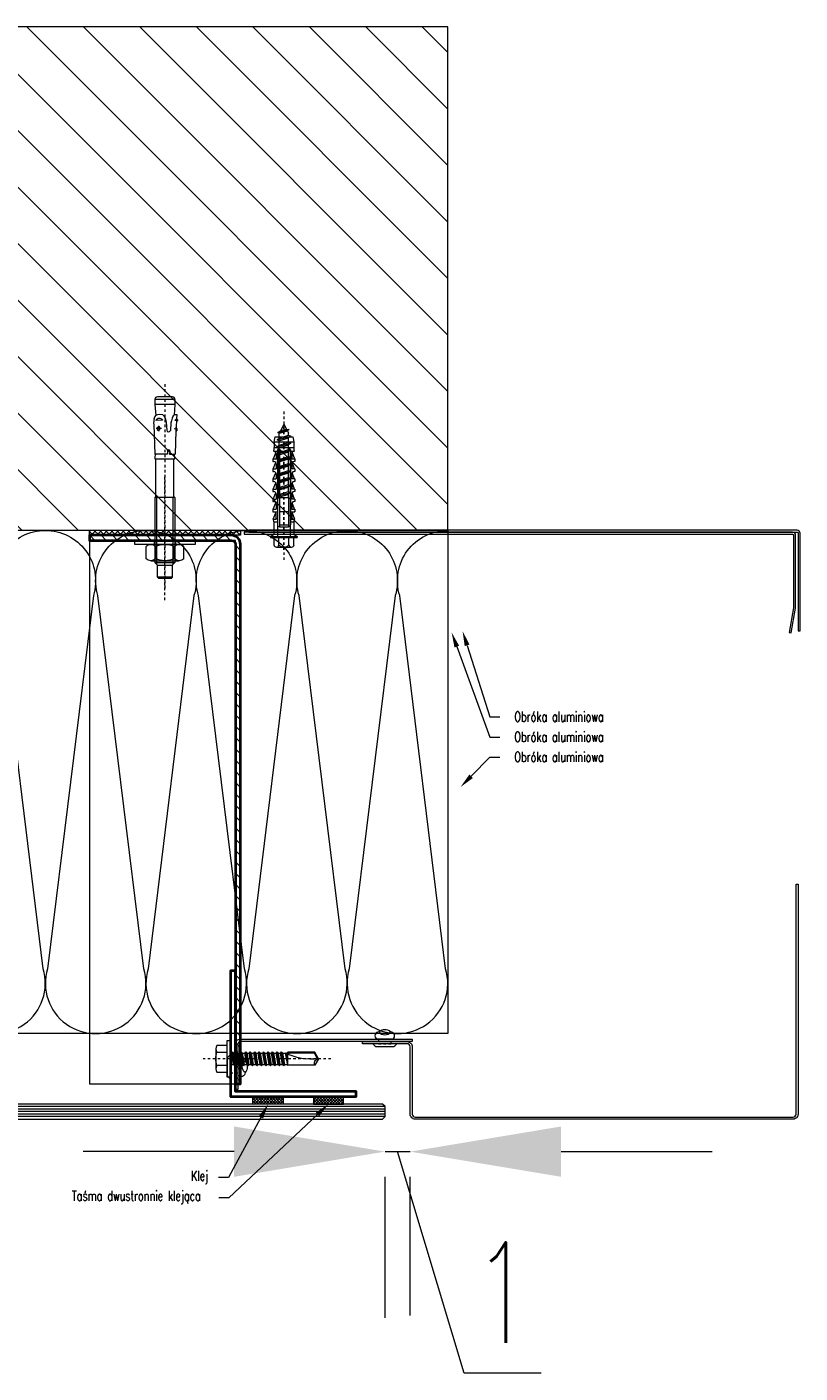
# Model space of a CAD drawing. Header units: millimetres. Extents: x -1147 to 4913, y -2332 to 921.
# Tile 35 of 119: x -474 to -444, y 867 to 921. Entities that reach past the tile are written whole.
import ezdxf
from ezdxf import colors
from ezdxf.entities.mleader import LeaderData, LeaderLine
from ezdxf.lldxf.tags import DXFTag
from ezdxf.math import Vec2, Vec3

# ---------------------------------------------------------------- set-up
doc = ezdxf.new("R2010")
doc.units = ezdxf.units.MM
doc.header["$LTSCALE"] = 0.2
doc.linetypes.add('03b018', pattern=[5.4, 2.16, -3.24])
doc.linetypes.add('10b018', pattern=[3.33, 2.16, -0.54, 0.09, -0.54])
for name, color, linetype, lineweight in [('ST_AE_GLAS_szraf', 252, 'Continuous', 0), ('ST_AE_GLAS_widok', 142, 'Continuous', 9), ('ST_AE_OTHR_cienka', 48, 'Continuous', 5), ('ST_AE_OTHR_szraf', 252, 'Continuous', 0), ('ST_AE_SYST_cienka', 27, 'Continuous', 15), ('ST_AE_SYST_szraf', 252, 'Continuous', 0), ('ST_AF_SHET', 7, 'Continuous', 0), ('ST_AF_SHET_cienka', 55, 'Continuous', 15), ('ST_GI_ANNO_opis_detal', 91, 'Continuous', 5), ('ST_GI_ANNO_wymiar_detal', 1, 'Continuous', 5), ('ST_SB_STEL', 7, 'Continuous', 0), ('ST_SB_STEL_cienka', 226, 'Continuous', 20), ('ST_SB_STEL_gruba', 222, 'Continuous', 40), ('ST_SB_STEL_ukryte', 9, '03b018', 9), ('ST_SF_FRAM', 7, 'Continuous', 0), ('ST_SF_FRAM_gruba', 132, 'Continuous', 40), ('ST_SJ_JOIN', 7, 'Continuous', 0), ('ST_SJ_JOIN_cienka', 57, 'Continuous', 15), ('ST_SJ_JOIN_przerywane', 9, '03b018', 5), ('ST_SJ_JOIN_szraf', 252, 'Continuous', 5), ('ST_SS_MAIN_cienka', 252, 'Continuous', 5), ('ST_XX_MAIN_widok', 167, 'Continuous', 5)]:
    doc.layers.add(name, color=color, linetype=linetype, lineweight=lineweight)
doc.layers.add('ST_SJ_JOIN_osie', color=1, linetype='10b018', lineweight=0, plot=False)
doc.styles.add('ST_simplex', font='simplex.shx', dxfattribs={"width": 0.7})
tags = doc.linetypes.add('FOLIE', pattern=[0.5, 0.25, -0.25]).pattern_tags.tags
tags[6:7] = [DXFTag(74, 4), DXFTag(75, 0), DXFTag(340, '0'), DXFTag(46, 1.0), DXFTag(50, 0.0), DXFTag(44, 0.0), DXFTag(45, 0.0)]
tags[4:5] = [DXFTag(74, 4), DXFTag(75, 0), DXFTag(340, '0'), DXFTag(46, 1.0), DXFTag(50, 0.0), DXFTag(44, 0.0), DXFTag(45, 0.0)]
doc.dimstyles.new('Skala 1-2', dxfattribs={"dimscale": 2, "dimtxt": 2, "dimasz": 3, "dimexe": 0.5, "dimexo": 4, "dimgap": 0.6, "dimtad": 1, "dimdec": 1, "dimrnd": 0.5, "dimzin": 9, "dimdsep": 46, "dimtxsty": 'ST_simplex', "dimcen": 1, "dimclrd": 256, "dimclre": 256, "dimclrt": 91, "dimadec": 1, "dimazin": 2, "dimtfac": 1, "dimtdec": 1, "dimtmove": 1, "dimatfit": 0, "dimfxl": 1, "dimtolj": 1, "dimtzin": 0, "dimlwd": -1, "dimlwe": -1, "dimarcsym": 0})

# ---------------------------------------------------------------- blocks, each defined once
blk = doc.blocks.new('podkładka_szeroka_M8_DIN9021')
at = {"layer": 'ST_SJ_JOIN_cienka'}
blk.add_lwpolyline([(0, 12), (0, -12), (-1.6, -12), (-1.6, 12)], close=True, dxfattribs=at)
at = {"layer": 'ST_SJ_JOIN_przerywane', "linetype": 'FOLIE'}
for p, q in [((-1.6, 4.2), (0, 4.2)), ((0, -4.2), (-1.6, -4.2))]:
    blk.add_line(p, q, dxfattribs=at)
blk = doc.blocks.new('nakretka_M8_DIN934')
at = {"layer": 'ST_SJ_JOIN_cienka'}
for p, q in [((-6.5, -5.63), (-6.5, 5.63)), ((-5.7, 7.51), (-0.8, 7.51)), ((0, 5.63), (0, -5.63)), ((-5.7, 3.75), (-0.8, 3.75)), ((-5.7, -3.75), (-0.8, -3.75)), ((-5.7, -7.51), (-0.8, -7.51))]:
    blk.add_line(p, q, dxfattribs=at)
for centre, radius, start, end in [((-3.9, 5.63), 2.6, 133.818, 226.182), ((-2.6, 5.63), 2.6, 313.818, 46.182), ((2.7, 0), 9.2, 155.9318, 204.0682), ((-9.2, 0), 9.2, 335.9318, 24.0682), ((-3.9, -5.63), 2.6, 133.816, 226.184), ((-2.6, -5.63), 2.6, 313.816, 46.184)]:
    blk.add_arc(centre, radius, start, end, dxfattribs=at)
blk = doc.blocks.new('kotwa_BA-V_8x10')
at = {"layer": 'ST_SJ_JOIN_cienka', "linetype": 'Continuous'}
for p, q in [((-57.02, 2.99), (-57.02, -3.01)), ((-56.02, 3.99), (-56.02, -4.01)), ((-56.02, 3.99), (-54.02, 3.99)), ((-54.02, 3.99), (-54.02, -4.01)), ((-50.07, 4.02), (-50.03, 4.67)), ((-50.07, 4.02), (-49.43, 3.31)), ((-50.03, 4.67), (-48.32, 4.59)), ((-49.43, 3.31), (-48.52, 2.91)), ((-49.29, -0.26), (-48.16, 0.16)), ((-48.52, 2.91), (-47.56, 2.62)), ((-48.32, 4.59), (-47.52, 5.12)), ((-48.16, 0.16), (-47.49, 0.34)), ((-47.52, 5.12), (-47.65, 3.96)), ((-47.58, 4.56), (-45.2, 4.45)), ((-47.56, 2.62), (-46.64, 2.33)), ((-47.49, 0.34), (-46.84, 0.54)), ((-46.84, 0.54), (-43.78, 0.7)), ((-46.64, 2.33), (-43.63, 2.17)), ((-45.1, 4.5), (-43.58, 4.7)), ((-44.39, 3.65), (-44.33, 4.98)), ((-43.55, 4.45), (-43.58, 4.7)), ((-43.46, 4.37), (-34.24, 4.03)), ((-35.58, 1.92), (-34.24, 1.85)), ((-35.58, 0.95), (-34.24, 1.02)), ((-34.24, 1.85), (-34.24, 4.02)), ((-34.24, 1.02), (-34.24, -3.97)), ((-17.02, 3.99), (8.8, 3.99)), ((8.8, 3.99), (9.9, 2.89)), ((14.58, 2.95), (9.9, 2.95)), ((9.9, -2.9), (9.9, 2.89)), ((14.58, 2.95), (14.98, 2.55)), ((14.58, 2.95), (14.58, -2.97)), ((14.98, -2.57), (14.98, 2.55)), ((-56.02, -4.01), (-54.02, -4.01)), ((-50.17, -2.12), (-49.95, -0.97)), ((-50.07, -2.88), (-50.17, -2.12)), ((-49.72, -3.55), (-50.07, -2.88)), ((-49.95, -0.97), (-49.29, -0.26)), ((-49.12, -4.05), (-49.72, -3.55)), ((-48.42, -4.3), (-49.12, -4.05)), ((-47.81, -0.91), (-47.67, -3.59)), ((-45.94, -4.48), (-34.24, -3.97)), ((-45.56, -2.6), (-43.37, -2.49)), ((-45.1, -2.21), (-45.17, -2.75)), ((-45.17, -2.75), (-44.7, -3.16)), ((-44.31, -1.9), (-45.1, -2.21)), ((-44.7, -3.16), (-44, -3.06)), ((-44.51, -1.43), (-44.4, -3.53)), ((-43.7, -2.5), (-44.31, -1.9)), ((-44, -3.06), (-43.7, -2.5)), ((-17.02, -4.01), (8.8, -4.01)), ((8.8, -4.01), (9.9, -2.9)), ((14.58, -2.97), (9.9, -2.97)), ((14.98, -2.57), (14.58, -2.97))]:
    blk.add_line(p, q, dxfattribs=at)
at = {"layer": 'ST_SJ_JOIN_cienka'}
for p, q in [((-54.02, 3.99), (-49.69, 3.61)), ((-32.36, 3.99), (-33.36, 3.99)), ((-32.36, -4.01), (-32.36, 3.99)), ((-17.42, 3.54), (-32.36, 3.54)), ((-17.02, 3.99), (-17.42, 3.54)), ((-54.02, -4.01), (-49.64, -3.62)), ((-33.36, -4.01), (-32.36, -4.01)), ((-17.42, -3.56), (-32.36, -3.56)), ((-17.02, -4.01), (-17.42, -3.56))]:
    blk.add_line(p, q, dxfattribs=at)
at = {"layer": 'ST_SJ_JOIN_cienka', "linetype": 'Continuous'}
for centre, radius, start, end in [((-56.02, 2.99), 1, 90, 180), ((-45.24, 7.19), 4.02, 220.2631, 233.3507), ((-45.19, 4.55), 0.101, 267.3502, 334.0901), ((-44.09, 9.43), 5.09, 258.4927, 276.2076), ((-43.86, 1.45), 0.756, 276.1252, 72.1482), ((-43.45, 4.47), 0.101, 187.3502, 267.3502), ((-35.51, 1.43), 0.495, 98.5979, 261.4021), ((-56.02, -3.01), 1, 180, 270), ((-46.8, -2.2), 1.64, 128.0331, 237.9669), ((-46.46, 5.5), 10, 258.7007, 273)]:
    blk.add_arc(centre, radius, start, end, dxfattribs=at)
at = {"layer": 'ST_SJ_JOIN_cienka'}
for centre, start, end in [((-33.36, 2.99), 90, 152.3738), ((-33.36, -3.01), 207.6262, 270)]:
    blk.add_arc(centre, 1, start, end, dxfattribs=at)
at = {"layer": 'ST_SJ_JOIN_osie'}
blk.add_line((-62.02, 0), (19.98, 0), dxfattribs=at)
at = {"layer": 'ST_SJ_JOIN_szraf'}
for p, q in [((-17.42, 3.54), (-17.02, 3.26)), ((-17.42, -3.56), (-17.02, -3.27))]:
    blk.add_line(p, q, dxfattribs=at)
at = {"layer": 'ST_SJ_JOIN_szraf', "linetype": 'Continuous'}
for p, q in [((-17.02, 3.99), (-17.02, -4.01)), ((9.54, 3.26), (-17.02, 3.26)), ((8.8, -4.01), (8.8, 3.99)), ((9.54, -3.27), (-17.02, -3.27))]:
    blk.add_line(p, q, dxfattribs=at)
at = {"layer": 'ST_SJ_JOIN'}
blk.add_blockref('podkładka_szeroka_M8_DIN9021', (1.6, 0), dxfattribs=at)
at = {"layer": 'ST_SJ_JOIN', "xscale": -1}
blk.add_blockref('nakretka_M8_DIN934', (1.6, 0), dxfattribs=at)
blk = doc.blocks.new('WS.01_rzut')
at = {"layer": 'ST_AE_OTHR_szraf'}
h = blk.add_hatch(dxfattribs=at)
h.set_pattern_fill('ANSI37', color=256, scale=0.5)
h.set_pattern_definition([(45, (2, 50), (-1.122532, 1.122532), []), (135, (2, 50), (-1.122532, -1.122532), [])])
h.paths.add_polyline_path([(0, 30), (0, -30), (2, -30), (2, 30)])
at = {"layer": 'ST_SB_STEL_cienka'}
h = blk.add_hatch(dxfattribs=at)
h.set_pattern_fill('ANSI31', color=256)
h.set_pattern_definition([(45, (-484255.424, 521847.0328), (-2.24506403, 2.24506403), [])])
h.paths.add_polyline_path([(2, 26.5), (2, -30), (4, -29.99), (4, 26.51, -0.408632), (5.5, 28), (220, 28), (220, 30), (5.5, 30, 0.414214)])
at = {"layer": 'ST_AE_OTHR_cienka'}
blk.add_lwpolyline([(2, -30), (0, -30), (0, 30), (2, 30)], close=True, dxfattribs=at)
at = {"layer": 'ST_SB_STEL_cienka'}
for p, q in [((220, 30), (220, 28)), ((2, -30), (2, 26.5)), ((4, 26.51), (4, -29.99)), ((4.5, -30), (2, -30))]:
    blk.add_line(p, q, dxfattribs=at)
blk.add_lwpolyline([(4, -30), (220, -30), (220, 28), (4, 28)], close=True, dxfattribs=at)
blk.add_arc((5.5, 26.5), 3.5, 90, 180, dxfattribs=at)
at = {"layer": 'ST_SB_STEL_gruba'}
blk.add_lwpolyline([(220, 28), (220, 30), (5.5, 30, 0.414214), (2, 26.5), (2, -30), (4, -29.99), (4, 26.51, -0.408632), (5.5, 28)], format="xyb", close=True, dxfattribs=at)
at = {"layer": 'ST_SB_STEL_ukryte'}
blk.add_lwpolyline([(27.75, 0), (-22.25, 0)], dxfattribs=at)
at = {"layer": 'ST_SJ_JOIN', "rotation": 2.478797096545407e-10}
blk.add_blockref('kotwa_BA-V_8x10', (4, 0), dxfattribs=at)
blk = doc.blocks.new('wkret_samowiercacy_JT2-12_5.5x35')
at = {"layer": 'ST_SJ_JOIN_cienka'}
for p, q in [((-35, 0), (-33.62, 2.56)), ((-35, 0), (-33.62, -2.56)), ((-33.62, 2.56), (-22.88, 2.56)), ((-22.63, 2.25), (-23.52, 2.25)), ((-22.29, 2.25), (-22.88, 2.56)), ((-20.85, 2.25), (-22.29, 2.25)), ((-20.85, 2.25), (-20.32, 2.75)), ((-19.97, 2.25), (-20.32, 2.75)), ((-19.08, 2.25), (-19.97, 2.25)), ((-19.08, 2.25), (-18.55, 2.75)), ((-18.19, 2.25), (-18.55, 2.75)), ((-17.3, 2.25), (-18.19, 2.25)), ((-17.3, 2.25), (-16.77, 2.75)), ((-16.42, 2.25), (-16.77, 2.75)), ((-15.53, 2.25), (-16.42, 2.25)), ((-15.53, 2.25), (-15, 2.75)), ((-14.64, 2.25), (-15, 2.75)), ((-13.76, 2.25), (-14.64, 2.25)), ((-13.76, 2.25), (-13.22, 2.75)), ((-12.87, 2.25), (-13.22, 2.75)), ((-11.98, 2.25), (-12.87, 2.25)), ((-11.98, 2.25), (-11.45, 2.75)), ((-11.09, 2.25), (-11.45, 2.75)), ((-10.21, 2.25), (-11.09, 2.25)), ((-10.21, 2.25), (-9.68, 2.75)), ((-9.32, 2.25), (-9.68, 2.75)), ((-8.43, 2.25), (-9.32, 2.25)), ((-8.43, 2.25), (-7.9, 2.75)), ((-7.54, 2.25), (-7.9, 2.75)), ((-6.66, 2.25), (-7.54, 2.25)), ((-6.66, 2.25), (-6.13, 2.75)), ((-5.77, 2.25), (-6.13, 2.75)), ((-4.88, 2.25), (-5.77, 2.25)), ((-4.88, 2.25), (-4.35, 2.75)), ((-3.99, 2.25), (-4.35, 2.75)), ((-3.11, 2.25), (-3.99, 2.25)), ((-3.11, 2.25), (-2.58, 2.75)), ((-2.22, 2.25), (-2.58, 2.75)), ((-1.33, 2.25), (-2.22, 2.25)), ((-1.33, 2.25), (-0.8, 2.75)), ((-0.44, 2.25), (-0.8, 2.75)), ((0, 2.25), (-0.44, 2.25)), ((5.78, 3.97), (5.78, -3.97)), ((-33.62, -2.56), (-22.88, -2.55)), ((-22.29, -2.25), (-22.88, -2.55)), ((-21.63, -2.25), (-22.29, -2.25)), ((-21.28, -2.75), (-21.63, -2.25)), ((-21.28, -2.75), (-20.75, -2.25)), ((-19.86, -2.25), (-20.75, -2.25)), ((-19.5, -2.75), (-19.86, -2.25)), ((-19.5, -2.75), (-18.97, -2.25)), ((-18.08, -2.25), (-18.97, -2.25)), ((-17.73, -2.75), (-18.08, -2.25)), ((-17.73, -2.75), (-17.2, -2.25)), ((-16.31, -2.25), (-17.2, -2.25)), ((-15.95, -2.75), (-16.31, -2.25)), ((-15.95, -2.75), (-15.42, -2.25)), ((-14.53, -2.25), (-15.42, -2.25)), ((-14.18, -2.75), (-14.53, -2.25)), ((-14.18, -2.75), (-13.65, -2.25)), ((-12.76, -2.25), (-13.65, -2.25)), ((-12.4, -2.75), (-12.76, -2.25)), ((-12.4, -2.75), (-11.87, -2.25)), ((-10.98, -2.25), (-11.87, -2.25)), ((-10.63, -2.75), (-10.98, -2.25)), ((-10.63, -2.75), (-10.1, -2.25)), ((-9.21, -2.25), (-10.1, -2.25)), ((-8.85, -2.75), (-9.21, -2.25)), ((-8.85, -2.75), (-8.32, -2.25)), ((-7.44, -2.25), (-8.32, -2.25)), ((-7.08, -2.75), (-7.44, -2.25)), ((-7.08, -2.75), (-6.55, -2.25)), ((-5.66, -2.25), (-6.55, -2.25)), ((-5.3, -2.75), (-5.66, -2.25)), ((-5.3, -2.75), (-4.77, -2.25)), ((-3.89, -2.25), (-4.77, -2.25)), ((-3.53, -2.75), (-3.89, -2.25)), ((-3.53, -2.75), (-3, -2.25)), ((-2.11, -2.25), (-3, -2.25)), ((-1.75, -2.75), (-2.11, -2.25)), ((-1.75, -2.75), (-1.22, -2.25)), ((0, -2.25), (-1.22, -2.25))]:
    blk.add_line(p, q, dxfattribs=at)
blk.add_lwpolyline([(0, -7.25), (1.28, -7.25), (1.28, 7.25), (0, 7.25)], close=True, dxfattribs=at)
blk.add_lwpolyline([(1.28, -2.65), (5.32, -2.65, -0.343146), (5.32, -5.29), (1.28, -5.29), (1.28, 5.29), (5.32, 5.29, -0.343146), (5.32, 2.65), (1.28, 2.65)], format="xyb", dxfattribs=at)
blk.add_arc((-2.16, 0), 7.94, 340.5288, 19.4712, dxfattribs=at)
at = {"layer": 'ST_SJ_JOIN_osie'}
blk.add_line((-40, 0), (10.78, 0), dxfattribs=at)
at = {"layer": 'ST_SJ_JOIN_szraf'}
for p, q in [((-34.66, -0.05), (-33.45, 2.25)), ((-33.45, 2.25), (-33.62, 2.56)), ((-33.45, 2.25), (-22.29, 2.25)), ((-22.88, -2.55), (-21.87, 2.25)), ((-22.09, 2.14), (-22.88, -2.55)), ((-22.88, -2.55), (-22.32, 2.03)), ((-22.88, -2.55), (-22.6, 1.91)), ((-22.88, -2.55), (-22.88, 1.78)), ((-21.63, -2.25), (-20.85, 2.25)), ((-21.28, -2.75), (-20.32, 2.75)), ((-20.75, -2.25), (-19.97, 2.25)), ((-19.86, -2.25), (-19.08, 2.25)), ((-19.5, -2.75), (-18.55, 2.75)), ((-18.97, -2.25), (-18.19, 2.25)), ((-18.08, -2.25), (-17.3, 2.25)), ((-17.73, -2.75), (-16.77, 2.75)), ((-17.2, -2.25), (-16.42, 2.25)), ((-16.31, -2.25), (-15.53, 2.25)), ((-15.95, -2.75), (-15, 2.75)), ((-15.42, -2.25), (-14.64, 2.25)), ((-14.53, -2.25), (-13.76, 2.25)), ((-14.18, -2.75), (-13.22, 2.75)), ((-13.65, -2.25), (-12.87, 2.25)), ((-12.76, -2.25), (-11.98, 2.25)), ((-12.4, -2.75), (-11.45, 2.75)), ((-11.87, -2.25), (-11.09, 2.25)), ((-10.98, -2.25), (-10.21, 2.25)), ((-10.63, -2.75), (-9.68, 2.75)), ((-10.1, -2.25), (-9.32, 2.25)), ((-9.21, -2.25), (-8.43, 2.25)), ((-8.85, -2.75), (-7.9, 2.75)), ((-8.32, -2.25), (-7.54, 2.25)), ((-7.44, -2.25), (-6.66, 2.25)), ((-7.08, -2.75), (-6.13, 2.75)), ((-6.55, -2.25), (-5.77, 2.25)), ((-5.66, -2.25), (-4.88, 2.25)), ((-5.3, -2.75), (-4.35, 2.75)), ((-4.77, -2.25), (-3.99, 2.25)), ((-3.89, -2.25), (-3.11, 2.25)), ((-3.53, -2.75), (-2.58, 2.75)), ((-3, -2.25), (-2.22, 2.25)), ((-2.11, -2.25), (-1.33, 2.25)), ((-1.75, -2.75), (-0.8, 2.75)), ((-1.22, -2.25), (-0.44, 2.25))]:
    blk.add_line(p, q, dxfattribs=at)
for centre, radius, start, end in [((-32.2, 23.14), 23.31, 263.1111, 296.3312), ((-35.14, -1.73), 1.73, 331.4719, 85.2218)]:
    blk.add_arc(centre, radius, start, end, dxfattribs=at)
blk = doc.blocks.new('SA.02_rzut')
at = {"layer": 'ST_AE_SYST_szraf'}
h = blk.add_hatch(dxfattribs=at)
h.set_pattern_fill('ANSI37', color=256, scale=0.25)
h.set_pattern_definition([(45, (-488652.4619, 545374.10935), (-0.5612660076, 0.5612660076), []), (135, (-488652.4619, 545374.10935), (-0.5612660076, -0.5612660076), [])])
h.paths.add_polyline_path([(8, 0), (8, -3), (20, -3), (20, 0)])
h = blk.add_hatch(dxfattribs=at)
h.set_pattern_fill('ANSI37', color=256, scale=0.25)
h.paths.add_polyline_path([(32, 0), (32, -3), (44, -3), (44, 0)])
at = {"layer": 'ST_AE_SYST_cienka'}
for points in [[(8, 0), (20, 0), (20, -3), (8, -3)], [(44, 0), (32, 0), (32, -3), (44, -3)]]:
    blk.add_lwpolyline(points, close=True, dxfattribs=at)
at = {"layer": 'ST_SF_FRAM_gruba'}
blk.add_lwpolyline([(-1, 0), (49, 0), (49, 2), (1, 2), (1, 50), (-1, 50), (-1, 0), (-1, 0), (-1, 0)], close=True, dxfattribs=at)
at = {"layer": 'ST_SJ_JOIN', "xscale": -1}
blk.add_blockref('wkret_samowiercacy_JT2-12_5.5x35', (-1, 15), dxfattribs=at)
blk = doc.blocks.new('wkret_5x45_DIN571')
at = {"layer": 'ST_SJ_JOIN_cienka'}
for p, q in [((-45, 0), (-43.02, 0.99)), ((-43.01, 0.97), (-42.9, 2.1)), ((-42.9, 2.1), (-42.27, 1.37)), ((-42.27, 1.37), (-41.35, 1.83)), ((-40.54, 1.83), (-41.35, 1.83)), ((-40.54, 1.83), (-40.2, 2.75)), ((-40.2, 2.75), (-39.54, 1.83)), ((-37.75, 1.83), (-39.54, 1.83)), ((-37.75, 1.83), (-37.41, 2.75)), ((-37.41, 2.75), (-36.75, 1.83)), ((-34.95, 1.83), (-36.75, 1.83)), ((-34.95, 1.83), (-34.61, 2.75)), ((-34.61, 2.75), (-33.96, 1.83)), ((-32.16, 1.83), (-33.96, 1.83)), ((-32.16, 1.83), (-31.82, 2.75)), ((-31.82, 2.75), (-31.17, 1.83)), ((-29.37, 1.83), (-31.17, 1.83)), ((-29.37, 1.83), (-29.03, 2.75)), ((-29.03, 2.75), (-28.37, 1.83)), ((-26.58, 1.83), (-28.37, 1.83)), ((-26.58, 1.83), (-26.24, 2.75)), ((-26.24, 2.75), (-25.58, 1.83)), ((-23.78, 1.83), (-25.58, 1.83)), ((-23.78, 1.83), (-23.44, 2.75)), ((-23.44, 2.75), (-22.79, 1.83)), ((-20.99, 1.83), (-22.79, 1.83)), ((-20.99, 1.83), (-20.65, 2.75)), ((-20.65, 2.75), (-19.99, 1.83)), ((-18.2, 1.83), (-19.99, 1.83)), ((-18.2, 1.83), (-17.86, 2.75)), ((-17.86, 2.75), (-17.2, 1.83)), ((-15.85, 1.83), (-17.2, 1.83)), ((-15.85, 2), (-15.35, 2.5)), ((-15.85, -2), (-15.85, 2)), ((-15.35, 2.5), (0, 2.5)), ((2.98, 4), (0, 4)), ((0, -4), (0, 4)), ((2.98, 2), (0, 2)), ((3.88, -3), (3.88, 3)), ((-45, 0), (-42.42, -1.29)), ((-41.66, -2.46), (-42.42, -1.29)), ((-41.43, -1.79), (-41.66, -2.46)), ((-41.43, -1.79), (-41.35, -1.83)), ((-39.37, -1.83), (-41.35, -1.83)), ((-38.71, -2.75), (-39.37, -1.83)), ((-38.37, -1.83), (-38.71, -2.75)), ((-36.57, -1.83), (-38.37, -1.83)), ((-35.92, -2.75), (-36.57, -1.83)), ((-35.58, -1.83), (-35.92, -2.75)), ((-33.78, -1.83), (-35.58, -1.83)), ((-33.12, -2.75), (-33.78, -1.83)), ((-32.78, -1.83), (-33.12, -2.75)), ((-30.99, -1.83), (-32.78, -1.83)), ((-30.33, -2.75), (-30.99, -1.83)), ((-29.99, -1.83), (-30.33, -2.75)), ((-28.19, -1.83), (-29.99, -1.83)), ((-27.54, -2.75), (-28.19, -1.83)), ((-27.2, -1.83), (-27.54, -2.75)), ((-25.4, -1.83), (-27.2, -1.83)), ((-24.74, -2.75), (-25.4, -1.83)), ((-24.4, -1.83), (-24.74, -2.75)), ((-22.6, -1.83), (-24.4, -1.83)), ((-21.95, -2.75), (-22.6, -1.83)), ((-21.61, -1.83), (-21.95, -2.75)), ((-19.81, -1.83), (-21.61, -1.83)), ((-20.85, -1.83), (-21.61, -1.83)), ((-19.16, -2.75), (-19.81, -1.83)), ((-18.82, -1.83), (-19.16, -2.75)), ((-17.02, -1.83), (-18.82, -1.83)), ((-16.36, -2.75), (-17.02, -1.83)), ((-16.02, -1.83), (-16.36, -2.75)), ((-15.85, -1.83), (-16.02, -1.83)), ((-15.35, -2.5), (-15.85, -2)), ((-15.35, -2.5), (0, -2.5)), ((2.98, -2), (0, -2)), ((0, -4), (2.98, -4))]:
    blk.add_line(p, q, dxfattribs=at)
for centre, radius, start, end in [((2.87, 3), 1.01, 276.0259, 83.9741), ((1.21, 0), 2.67, 311.5448, 48.4552), ((2.87, -3), 1.01, 276.0259, 83.9741)]:
    blk.add_arc(centre, radius, start, end, dxfattribs=at)
at = {"layer": 'ST_SJ_JOIN_osie'}
blk.add_line((-50, 0), (8.88, 0), dxfattribs=at)
at = {"layer": 'ST_SJ_JOIN_szraf'}
for p, q in [((-42.42, -1.29), (-43.02, 0.99)), ((-41.66, -2.46), (-42.9, 2.1)), ((-41.43, -1.79), (-42.27, 1.37)), ((-39.36, -1.83), (-40.54, 1.83)), ((-38.71, -2.75), (-40.21, 2.71)), ((-38.37, -1.83), (-39.54, 1.83)), ((-36.57, -1.83), (-37.75, 1.83)), ((-35.91, -2.75), (-37.42, 2.71)), ((-35.57, -1.83), (-36.75, 1.83)), ((-33.78, -1.83), (-34.95, 1.83)), ((-33.12, -2.75), (-34.63, 2.71)), ((-32.78, -1.83), (-33.96, 1.83)), ((-30.98, -1.83), (-32.16, 1.83)), ((-30.33, -2.75), (-31.83, 2.71)), ((-29.99, -1.83), (-31.17, 1.83)), ((-28.19, -1.83), (-29.37, 1.83)), ((-27.54, -2.75), (-29.04, 2.71)), ((-27.19, -1.83), (-28.37, 1.83)), ((-25.4, -1.83), (-26.58, 1.83)), ((-24.74, -2.75), (-26.25, 2.71)), ((-24.4, -1.83), (-25.58, 1.83)), ((-22.6, -1.83), (-23.78, 1.83)), ((-21.95, -2.75), (-23.46, 2.71)), ((-21.61, -1.83), (-22.79, 1.83)), ((-19.81, -1.83), (-20.99, 1.83)), ((-19.16, -2.75), (-20.66, 2.71)), ((-18.82, -1.83), (-19.99, 1.83)), ((-17.02, -1.83), (-18.2, 1.83)), ((-16.36, -2.75), (-17.87, 2.71)), ((-16.02, -1.83), (-17.2, 1.83))]:
    blk.add_line(p, q, dxfattribs=at)
blk = doc.blocks.new('koszulka_FISCHER_SX_8x40')
at = {"layer": 'ST_SJ_JOIN_cienka'}
for p, q in [((-40, 3.53), (-38, 3.9)), ((-40, -3.53), (-40, 3.53)), ((-38, 3.9), (-35.66, 3.9)), ((-34.22, 4.03), (-34.2, 4.03)), ((-33.68, 3.23), (-31.2, 4.25)), ((-31.2, 4.4), (-30.2, 4.4)), ((-31.2, 4.25), (-31.2, 4.4)), ((-30.2, 4.4), (-30.2, 4.1)), ((-27.2, 4.25), (-29.68, 3.23)), ((-27.2, 4.4), (-26.2, 4.4)), ((-27.2, 4.25), (-27.2, 4.4)), ((-26.2, 4.4), (-26.2, 4.1)), ((-23.2, 4.25), (-25.68, 3.23)), ((-23.2, 4.4), (-22.2, 4.4)), ((-23.2, 4.25), (-23.2, 4.4)), ((-22.2, 4.4), (-22.2, 4.1)), ((-19.2, 4.25), (-21.68, 3.23)), ((-19.2, 4.4), (-18.2, 4.4)), ((-19.2, 4.25), (-19.2, 4.4)), ((-18.2, 4.4), (-18.2, 4.1)), ((-15.2, 4.25), (-17.68, 3.23)), ((-15.2, 4.4), (-14.2, 4.4)), ((-15.2, 4.25), (-15.2, 4.4)), ((-14.2, 4.4), (-14.2, 4.1)), ((-11.2, 4.25), (-13.68, 3.23)), ((-11.2, 4.4), (-10.2, 4.4)), ((-11.2, 4.25), (-11.2, 4.4)), ((-10.2, 4.1), (-10.2, 4.4)), ((-9.68, 3.23), (-7.2, 4.25)), ((-7.2, 4.22), (-7.2, 4.25)), ((-6.2, 4.12), (-7.2, 4.22)), ((-6.2, 4.1), (-6.2, 4.12)), ((-6.2, 4.09), (-6.2, 4.1)), ((-6.2, 4.08), (-6.2, 4.09)), ((-6.2, 4.06), (-6.2, 4.08)), ((-6.2, 4.04), (-6.2, 4.06)), ((-6.2, 4.02), (-6.2, 4.04)), ((-6.2, 4), (-6.2, 4.02)), ((-6.2, 4), (-1.2, 4)), ((-6.2, 2.6), (-6.2, 4)), ((-1.2, 4), (-0.4, 5.3)), ((-1.2, -4), (-1.2, 4)), ((-0.4, 5.3), (0, 5.3)), ((-0.4, -5.3), (-0.4, 5.3)), ((0, -5.3), (0, 5.3)), ((-38, -3.9), (-40, -3.53)), ((-38, -3.9), (-35.66, -3.9)), ((-34.2, -4.03), (-34.22, -4.03)), ((-33.68, -3.23), (-31.2, -4.25)), ((-31.2, -4.25), (-31.2, -4.4)), ((-31.2, -4.4), (-30.2, -4.4)), ((-30.2, -4.4), (-30.2, -4.1)), ((-27.2, -4.25), (-29.68, -3.23)), ((-27.2, -4.4), (-27.2, -4.25)), ((-27.2, -4.4), (-26.2, -4.4)), ((-26.2, -4.4), (-26.2, -4.1)), ((-23.2, -4.25), (-25.68, -3.23)), ((-23.2, -4.4), (-23.2, -4.25)), ((-23.2, -4.4), (-22.2, -4.4)), ((-22.2, -4.4), (-22.2, -4.1)), ((-19.2, -4.25), (-21.68, -3.23)), ((-19.2, -4.4), (-19.2, -4.25)), ((-19.2, -4.4), (-18.2, -4.4)), ((-18.2, -4.4), (-18.2, -4.1)), ((-15.2, -4.25), (-17.68, -3.23)), ((-15.2, -4.4), (-15.2, -4.25)), ((-15.2, -4.4), (-14.2, -4.4)), ((-14.2, -4.4), (-14.2, -4.1)), ((-11.2, -4.25), (-13.68, -3.23)), ((-11.2, -4.4), (-11.2, -4.25)), ((-11.2, -4.4), (-10.2, -4.4)), ((-10.2, -4.4), (-10.2, -4.1)), ((-7.2, -4.25), (-9.68, -3.23)), ((-7.2, -4.22), (-6.2, -4.12)), ((-6.2, -4.02), (-6.2, -4)), ((-6.2, -4.04), (-6.2, -4.02)), ((-6.2, -4.06), (-6.2, -4.04)), ((-6.2, -4.08), (-6.2, -4.06)), ((-6.2, -4.09), (-6.2, -4.08)), ((-6.2, -4.1), (-6.2, -4.09)), ((-6.2, -4.12), (-6.2, -4.1)), ((-6.2, -4), (-6.2, -2.6)), ((-6.2, -4), (-1.2, -4)), ((-0.4, -5.3), (-1.2, -4)), ((-0.4, -5.3), (0, -5.3))]:
    blk.add_line(p, q, dxfattribs=at)
for centre, radius, start, end in [((-35.66, 11.9), 8, 270, 280.3672), ((-33.2, 4.1), 1, 183.9285, 240.9623), ((-29.2, 4.1), 1, 180.0628, 240.9601), ((-25.2, 4.1), 1, 180.0628, 240.9601), ((-21.2, 4.1), 1, 180.0628, 240.9601), ((-21.2, 4.1), 1, 241.0447, 269.9723), ((-17.2, 4.1), 1, 180.0628, 240.9601), ((-13.2, 4.1), 1, 180.0628, 240.9601), ((-9.2, 4.1), 1, 180.0628, 240.9601), ((-35.66, -11.9), 8, 79.6328, 90), ((-33.2, -4.1), 1, 119.0377, 176.0715), ((-29.2, -4.1), 1, 119.0399, 179.9372), ((-25.2, -4.1), 1, 119.0399, 179.9372), ((-21.2, -4.1), 1, 119.0399, 179.9372), ((-17.2, -4.1), 1, 119.0399, 179.9372), ((-13.2, -4.1), 1, 119.0399, 179.9372), ((-9.2, -4.1), 1, 119.0399, 179.9372)]:
    blk.add_arc(centre, radius, start, end, dxfattribs=at)
at = {"layer": 'ST_SJ_JOIN_osie'}
blk.add_line((5, 0), (-45, 0), dxfattribs=at)
at = {"layer": 'ST_SJ_JOIN_szraf'}
for p, q in [((-38, -3.9), (-38, 3.9)), ((-35.66, -3.9), (-35.66, 3.9)), ((-34.8, 2.6), (-5, 2.6)), ((-34.8, 1.8), (-4.2, 1.8)), ((-34.22, 2.6), (-34.22, 4.03)), ((-34.22, -1.8), (-34.22, 1.8)), ((-33.2, 3.1), (-31.2, 3.1)), ((-31.2, 3.1), (-31.2, 4.25)), ((-31.2, 2.6), (-31.2, 3.1)), ((-31.2, -1.8), (-31.2, 1.8)), ((-29.2, 3.1), (-27.2, 3.1)), ((-27.2, 4.25), (-27.2, 3.1)), ((-25.2, 3.1), (-23.2, 3.1)), ((-23.2, 4.25), (-23.2, 3.1)), ((-21.2, 3.1), (-19.2, 3.1)), ((-19.2, 4.25), (-19.2, 3.1)), ((-17.2, 3.1), (-15.2, 3.1)), ((-15.2, 4.25), (-15.2, 3.1)), ((-13.2, 3.1), (-11.2, 3.1)), ((-11.2, 3.1), (-11.2, 4.25)), ((-10.27, -1.8), (-10.27, 1.8)), ((-10.2, 2.6), (-10.2, 4.1)), ((-9.2, 3.1), (-7.67, 3.1)), ((-7.67, 2.6), (-7.67, 3.1)), ((-7.67, 3.1), (-7.21, 3.1)), ((-7.21, 3.08), (-7.21, 3.1)), ((-7.21, 3.07), (-7.21, 3.08)), ((-7.21, 3.05), (-7.21, 3.07)), ((-7.21, 3.03), (-7.21, 3.05)), ((-7.21, 3.02), (-7.21, 3.03)), ((-7.21, 3), (-7.21, 3.02)), ((-7.21, 3), (-7.2, 3)), ((-7.2, 3), (-7.2, 4.22)), ((-5, -1.8), (-5, 1.8)), ((-4.2, -1.8), (-4.2, 1.8)), ((-34.8, -1.8), (-4.2, -1.8)), ((-34.8, -2.6), (-5, -2.6)), ((-34.22, -4.03), (-34.22, -2.6)), ((-33.2, -3.1), (-31.2, -3.1)), ((-31.2, -3.1), (-31.2, -2.6)), ((-31.2, -4.25), (-31.2, -3.1)), ((-29.2, -3.1), (-27.2, -3.1)), ((-27.2, -4.25), (-27.2, -3.1)), ((-25.2, -3.1), (-23.2, -3.1)), ((-23.2, -4.25), (-23.2, -3.1)), ((-21.2, -3.1), (-19.2, -3.1)), ((-19.2, -4.25), (-19.2, -3.1)), ((-17.2, -3.1), (-15.2, -3.1)), ((-15.2, -4.25), (-15.2, -3.1)), ((-13.2, -3.1), (-11.2, -3.1)), ((-11.2, -4.25), (-11.2, -3.1)), ((-10.2, -4.1), (-10.2, -2.6)), ((-7.67, -3.1), (-9.2, -3.1)), ((-7.67, -3.1), (-7.67, -2.6)), ((-7.21, -3.1), (-7.67, -3.1)), ((-7.21, -3), (-7.2, -3)), ((-7.21, -3.02), (-7.21, -3)), ((-7.21, -3.03), (-7.21, -3.02)), ((-7.21, -3.05), (-7.21, -3.03)), ((-7.21, -3.07), (-7.21, -3.05)), ((-7.21, -3.08), (-7.21, -3.07)), ((-7.21, -3.1), (-7.21, -3.08)), ((-7.2, -4.25), (-7.2, -3)), ((-5, -2.6), (-4.93, -2.58))]:
    blk.add_line(p, q, dxfattribs=at)
for centre, radius, start, end in [((-34.68, 2.2), 0.418, 106.6624, 253.3376), ((-33.19, 4.15), 1.05, 241.7175, 269.2696), ((-29.2, 4.1), 1, 241.0447, 269.9723), ((-25.2, 4.1), 1, 241.0447, 269.9723), ((-17.2, 4.1), 1, 241.0447, 269.9723), ((-13.2, 4.1), 1, 241.0447, 269.9723), ((-9.2, 4.1), 1, 241.0447, 269.9723), ((-5.17, 1.63), 0.985, 9.9393, 80.0607), ((-34.68, -2.2), 0.418, 106.6624, 253.3376), ((-33.19, -4.15), 1.05, 90.7304, 118.2825), ((-29.2, -4.1), 1, 90.0277, 118.9553), ((-25.2, -4.1), 1, 90.0277, 118.9553), ((-21.2, -4.1), 1, 90.0277, 118.9553), ((-17.2, -4.1), 1, 90.0277, 118.9553), ((-13.2, -4.1), 1, 90.0277, 118.9553), ((-9.2, -4.1), 1, 90.0277, 118.9553), ((-5.17, -1.63), 0.985, 279.9393, 350.0607)]:
    blk.add_arc(centre, radius, start, end, dxfattribs=at)
blk = doc.blocks.new('OA.01_przekroj')
at = {"layer": 'ST_AF_SHET_cienka'}
for points in [[(-140.01, -40), (-140.01, -1.2, -0.414214), (-138.81, 0), (79.2, 0), (79.2, -0.8), (-138.81, -0.8, 0.414214), (-139.21, -1.2), (-139.21, -40)], [(-136.46, -40.71), (-138.19, -30.94, -0.043661), (-138.21, -30.73), (-138.21, -2, -0.414214), (-137.01, -0.8), (81, -0.8), (81, -1.6), (-137.01, -1.6, 0.414214), (-137.41, -2), (-137.41, -30.66, 0.043661), (-137.39, -30.87), (-135.68, -40.58)]]:
    blk.add_lwpolyline(points, format="xyb", close=True, dxfattribs=at)
at = {"layer": 'ST_SJ_JOIN', "xscale": -1, "rotation": 89.99999999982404}
for name in ['wkret_5x45_DIN571', 'koszulka_FISCHER_SX_8x40']:
    blk.add_blockref(name, (65.2, -2.8), dxfattribs=at)
blk = doc.blocks.new('nit_5x12__L-1.8')
at = {"layer": 'ST_SJ_JOIN_cienka'}
blk.add_lwpolyline([(-4.75, 0), (4.75, 0, 0.12691), (3.62, 1.13), (-3.62, 1.13, 0.114214)], format="xyb", close=True, dxfattribs=at)
blk.add_lwpolyline([(-4.75, 0), (4.75, 0, 0.12691), (3.62, 1.13), (-3.62, 1.13, 0.114214)], format="xyb", close=True, dxfattribs=at)
blk.add_lwpolyline([(-3.26, -1.8), (3.26, -1.8)], dxfattribs=at)
blk.add_lwpolyline([(-3.26, -1.8), (3.26, -1.8)], dxfattribs=at)
blk.add_lwpolyline([(2.3, -4.7, 0.507087), (-2.3, -4.7)], format="xyb", dxfattribs=at)
blk.add_lwpolyline([(2.3, -4.7, 0.507087), (-2.3, -4.7)], format="xyb", dxfattribs=at)
for centre, radius, start, end in [((-2.3, -3.09), 1.61, 126.6737, 270), ((-2.3, -3.09), 1.61, 126.6737, 270), ((0, -1.82), 3.69, 231.3818, 308.6182), ((0, -1.82), 3.69, 231.3818, 308.6182), ((2.3, -3.09), 1.61, 270, 53.3263), ((2.3, -3.09), 1.61, 270, 53.3263)]:
    blk.add_arc(centre, radius, start, end, dxfattribs=at)
at = {"layer": 'ST_SJ_JOIN_przerywane', "ltscale": 0.1}
blk.add_lwpolyline([(-2.5, -1.8), (2.5, -1.8), (2.5, 0), (-2.5, 0)], close=True, dxfattribs=at)
blk.add_lwpolyline([(-2.5, -1.8), (2.5, -1.8), (2.5, 0), (-2.5, 0)], close=True, dxfattribs=at)
blk = doc.blocks.new('nit_5x12__L-3')
at = {"layer": 'ST_SJ_JOIN_cienka'}
blk.add_lwpolyline([(0, -4.75), (0, 4.75, 0.12691), (-1.13, 3.62), (-1.13, -3.62, 0.114214)], format="xyb", close=True, dxfattribs=at)
blk.add_lwpolyline([(0, -4.75), (0, 4.75, 0.12691), (-1.13, 3.62), (-1.13, -3.62, 0.114214)], format="xyb", close=True, dxfattribs=at)
blk.add_lwpolyline([(3, -3.26), (3, 3.26)], dxfattribs=at)
blk.add_lwpolyline([(3, -3.26), (3, 3.26)], dxfattribs=at)
blk.add_lwpolyline([(5.9, 2.3, 0.507087), (5.9, -2.3)], format="xyb", dxfattribs=at)
blk.add_lwpolyline([(5.9, 2.3, 0.507087), (5.9, -2.3)], format="xyb", dxfattribs=at)
for centre, radius, start, end in [((4.29, 2.3), 1.61, 0, 143.3263), ((4.29, 2.3), 1.61, 0, 143.3263), ((3.02, 0), 3.69, 321.3818, 38.6182), ((3.02, 0), 3.69, 321.3818, 38.6182), ((4.29, -2.3), 1.61, 216.6737, 360), ((4.29, -2.3), 1.61, 216.6737, 360)]:
    blk.add_arc(centre, radius, start, end, dxfattribs=at)
at = {"layer": 'ST_SJ_JOIN_przerywane', "ltscale": 0.1}
blk.add_lwpolyline([(3, -2.5), (3, 2.5), (0, 2.5), (0, -2.5)], close=True, dxfattribs=at)
blk.add_lwpolyline([(3, -2.5), (3, 2.5), (0, 2.5), (0, -2.5)], close=True, dxfattribs=at)
blk = doc.blocks.new('OA.02_rzut')
at = {"layer": 'ST_AF_SHET_cienka'}
for points in [[(8, 24.8), (-9.8, 24.8, 0.414214), (-11.8, 22.8), (-11.8, -4, -0.414214), (-13, -5.2), (-163.21, -5.2, -0.414214), (-164.41, -4), (-164.41, 87.41), (-165.21, 87.41), (-165.21, -4, 0.414214), (-163.21, -6), (-13, -6, 0.414214), (-11, -4), (-11, 22.8, -0.414214), (-9.8, 24), (8, 24)], [(56.5, 25.8), (-11.8, 25.8), (-11.8, 24.8), (56.5, 24.8, -0.414214), (57.5, 23.8), (57.5, 5.8), (58.5, 5.8), (58.5, 23.8, 0.414214)]]:
    blk.add_lwpolyline(points, format="xyb", close=True, dxfattribs=at)
at = {"layer": 'ST_SJ_JOIN', "xscale": -1, "rotation": 179.9999999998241}
blk.add_blockref('nit_5x12__L-1.8', (-0.9, 24), dxfattribs=at)
at = {"layer": 'ST_SJ_JOIN', "rotation": 180}
blk.add_blockref('nit_5x12__L-3', (60.5, 14.8), dxfattribs=at)
blk = doc.blocks.new('*D1656')
at = {"layer": 'Defpoints', "color": 0}
for p in [(-460.102, 877.491), (-459.102, 877.591), (-459.102, 876.101)]:
    blk.add_point(p, dxfattribs=at)
at = {"layer": 'ST_GI_ANNO_wymiar_detal'}
for p, q in [((-466.102, 876.101), (-472.102, 876.101)), ((-460.102, 876.101), (-459.102, 876.101)), ((-456.962, 867.301), (-459.602, 876.101)), ((-453.102, 876.101), (-447.102, 876.101)), ((-460.102, 869.491), (-460.102, 875.101)), ((-459.102, 869.591), (-459.102, 875.101)), ((-453.89, 867.301), (-456.962, 867.301))]:
    blk.add_line(p, q, dxfattribs=at)
for points in [[(-466.102, 875.101), (-466.102, 877.101), (-460.102, 876.101)], [(-453.102, 877.101), (-453.102, 875.101), (-459.102, 876.101)]]:
    blk.add_solid(points, dxfattribs=at)
at = {"layer": 'ST_GI_ANNO_wymiar_detal', "color": 91, "insert": (-455.426, 870.501), "char_height": 4, "attachment_point": 5, "style": 'ST_simplex'}
blk.add_mtext('\\A1;1', dxfattribs=at)
blk = doc.blocks.new('*U1657')
at = {"layer": 'ST_AE_SYST_szraf', "color": 0, "linetype": 'ByBlock', "lineweight": -2, "flags": 128}
for points in [[(40, -0.03, 0.505403), (20.9, -25.96), (39.15, -174.24, -1.345402), (0.85, -174.24), (19.1, -25.96, 0.505403), (0, -0.03)], [(80, -0.03, 0.505403), (60.9, -25.96), (79.15, -174.24, -1.345402), (40.85, -174.24), (59.1, -25.96, 0.505403), (40, -0.03)], [(120, -0.03, 0.505403), (100.9, -25.96), (119.15, -174.24, -1.345402), (80.85, -174.24), (99.1, -25.96, 0.505403), (80, -0.03)], [(160, -0.03, 0.505403), (140.9, -25.96), (159.15, -174.24, -1.345402), (120.85, -174.24), (139.1, -25.96, 0.505403), (120, -0.03)], [(200, -0.03, 0.505403), (180.9, -25.96), (199.15, -174.24, -1.345402), (160.85, -174.24), (179.1, -25.96, 0.505403), (160, -0.03)]]:
    blk.add_lwpolyline(points, format="xyb", dxfattribs=at)

msp = doc.modelspace()

# ---------------------------------------------------------------- hatches: boundary and pattern name
at = {"layer": 'ST_SS_MAIN_cienka'}
h = msp.add_hatch(dxfattribs=at)
h.set_pattern_fill('ANSI31', color=256, scale=0.5, angle=180)
h.set_pattern_definition([(135, (48387.258, 55269.2775), (1.122532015, 1.122532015), [])])
h.paths.add_polyline_path([(-557.602, 900.794), (-457.602, 900.791), (-457.602, 920.791), (-557.602, 920.794)])

# ---------------------------------------------------------------- linework, layer by layer
at = {"layer": 'ST_AE_GLAS_szraf'}
for p, q in [((-460.102, 877.891), (-542.602, 877.891)), ((-460.102, 877.791), (-542.602, 877.791)), ((-460.102, 877.691), (-542.602, 877.691)), ((-460.102, 877.591), (-542.602, 877.591)), ((-460.102, 877.491), (-542.602, 877.491))]:
    msp.add_line(p, q, dxfattribs=at)
at = {"layer": 'ST_AE_GLAS_widok'}
msp.add_lwpolyline([(-460.102, 877.491), (-460.102, 877.891), (-460.202, 877.991), (-542.502, 877.991), (-542.602, 877.891), (-542.602, 877.491), (-542.502, 877.391), (-460.202, 877.391), (-460.102, 877.491)], dxfattribs=at)
at = {"layer": 'ST_XX_MAIN_widok'}
for points in [[(-557.602, 900.794), (-457.602, 900.791), (-457.602, 920.791), (-557.602, 920.794)], [(-457.602, 880.791), (-557.597, 880.792), (-557.597, 900.792), (-457.602, 900.791)]]:
    msp.add_lwpolyline(points, close=True, dxfattribs=at)

# ---------------------------------------------------------------- block references
at = {"layer": 'ST_AF_SHET', "xscale": -0.1, "yscale": 0.1, "zscale": 0.1}
for name, p in [('OA.01_przekroj', (-457.602, 900.791)), ('OA.02_rzut', (-460.202, 877.991))]:
    msp.add_blockref(name, p, dxfattribs=at)
at = {"layer": 'ST_SB_STEL', "xscale": 0.1, "yscale": 0.1, "zscale": 0.1, "rotation": 270.0000000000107}
msp.add_blockref('WS.01_rzut', (-468.852, 900.791), dxfattribs=at)
at = {"layer": 'ST_SF_FRAM', "xscale": 0.1, "yscale": 0.1, "zscale": 0.1}
msp.add_blockref('SA.02_rzut', (-466.152, 878.291), dxfattribs=at)
at = {"layer": 'ST_SS_MAIN_cienka', "xscale": -0.1, "yscale": 0.1, "zscale": 0.1}
msp.add_blockref('*U1657', (-457.608, 900.792), dxfattribs=at)

# ---------------------------------------------------------------- dimensions: what is measured, and where the dimension line sits
at = {"layer": 'ST_GI_ANNO_wymiar_detal'}
dim = msp.add_linear_dim(base=(-459.102, 876.101), p1=(-460.102, 877.491), p2=(-459.102, 877.591), angle=180, dimstyle='Skala 1-2', dxfattribs=at)
dim.commit()
dim.dimension.update_dxf_attribs({"geometry": '*D1656', "text_midpoint": (-455.762, 870.501)})

# ---------------------------------------------------------------- leaders
at = {"layer": 'ST_GI_ANNO_opis_detal'}
ml = msp.add_multileader_mtext('Standard', dxfattribs=at)
ml.set_content('{\\Fsimplex.shx|c1;Obróka aluminiowa}', color=91, style='ST_simplex')
ml.set_leader_properties(color=1, linetype='ByLayer', lineweight=-1)
ml.build(insert=Vec2(0, 0))
ml.multileader.update_dxf_attribs({"text_left_attachment_type": 2, "text_right_attachment_type": 2, "dogleg_length": 0.2, "arrow_head_size": 0.6, "scale": 2})
ctx = ml.context
ctx.base_point, ctx.scale, ctx.char_height, ctx.arrow_head_size, ctx.landing_gap_size, ctx.plane_origin, ctx.plane_x_axis = Vec3(-450.64, 892.586), 2, 0.4, 0.6, 0.4, Vec3(-458.584, 889.251), Vec3(-1, 0)
ctx.left_attachment, ctx.right_attachment, ctx.text_align_type = 2, 2, 1
notes = []
notes.append((ctx, [(0, (1, 1, 0), (-455.937, 892.572), (1, 0), 0.4, [(0, [(-457.455, 896.733)], 256, [])])]))
ctx.mtext.insert, ctx.mtext.alignment = Vec3(-453.187, 892.786), 2
ml = msp.add_multileader_mtext('Standard', dxfattribs=at)
ml.set_content('Obróka aluminiowa', color=91, style='ST_simplex')
ml.set_leader_properties(color=1, linetype='ByLayer', lineweight=-1)
ml.build(insert=Vec2(0, 0))
ml.multileader.update_dxf_attribs({"text_left_attachment_type": 2, "text_right_attachment_type": 2, "dogleg_length": 0.2, "arrow_head_size": 0.6, "scale": 2})
ctx = ml.context
ctx.base_point, ctx.scale, ctx.char_height, ctx.arrow_head_size, ctx.landing_gap_size, ctx.plane_origin, ctx.plane_x_axis = Vec3(-450.64, 893.386), 2, 0.4, 0.6, 0.4, Vec3(-458.584, 890.051), Vec3(-1, 0)
ctx.left_attachment, ctx.right_attachment, ctx.text_align_type = 2, 2, 1
notes.append((ctx, [(0, (1, 1, 0), (-455.937, 893.372), (1, 0), 0.4, [(0, [(-457.022, 896.791)], 256, [])])]))
ctx.mtext.insert, ctx.mtext.alignment = Vec3(-453.187, 893.586), 2
ml = msp.add_multileader_mtext('Standard', dxfattribs=at)
ml.set_content('{\\Fsimplex.shx|c1;Obróka aluminiowa}', color=91, style='ST_simplex')
ml.set_leader_properties(color=1, linetype='ByLayer', lineweight=-1)
ml.build(insert=Vec2(0, 0))
ml.multileader.update_dxf_attribs({"text_left_attachment_type": 2, "text_right_attachment_type": 2, "dogleg_length": 0.2, "arrow_head_size": 0.6, "scale": 2})
ctx = ml.context
ctx.base_point, ctx.scale, ctx.char_height, ctx.arrow_head_size, ctx.landing_gap_size, ctx.plane_origin, ctx.plane_x_axis = Vec3(-450.64, 891.786), 2, 0.4, 0.6, 0.4, Vec3(-458.584, 888.451), Vec3(-1, 0)
ctx.left_attachment, ctx.right_attachment, ctx.text_align_type = 2, 2, 1
notes.append((ctx, [(0, (1, 1, 0), (-455.937, 891.772), (1, 0), 0.4, [(0, [(-457.102, 890.588)], 256, [])])]))
ctx.mtext.insert, ctx.mtext.alignment = Vec3(-453.187, 891.986), 2
ml = msp.add_multileader_mtext('Standard', dxfattribs=at)
ml.set_content('Taśma dwustronnie klejąca', color=91, style='ST_simplex')
ml.set_leader_properties(color=1, linetype='ByLayer', lineweight=-1)
ml.build(insert=Vec2(0, 0))
ml.multileader.update_dxf_attribs({"text_left_attachment_type": 2, "text_right_attachment_type": 2, "dogleg_length": 0.2, "arrow_head_size": 0.6, "scale": 2})
ctx = ml.context
ctx.base_point, ctx.scale, ctx.char_height, ctx.arrow_head_size, ctx.landing_gap_size, ctx.plane_origin, ctx.plane_x_axis = Vec3(-466.923, 874.276), 2, 0.4, 0.6, 0.4, Vec3(-463.982, 870.178), Vec3(-1, 0)
ctx.left_attachment, ctx.right_attachment, ctx.text_align_type = 2, 2, 1
notes.append((ctx, [(0, (1, 1, 0), (-466.314, 874.268), (-1, 0), 0.4, [(0, [(-462.352, 877.991)], 256, [])])]))
ctx.mtext.insert, ctx.mtext.alignment = Vec3(-469.989, 874.548), 2
ml = msp.add_multileader_mtext('Standard', dxfattribs=at)
ml.set_content('Klej', color=91, style='ST_simplex')
ml.set_leader_properties(color=1, linetype='ByLayer', lineweight=-1)
ml.build(insert=Vec2(0, 0))
ml.multileader.update_dxf_attribs({"text_left_attachment_type": 2, "text_right_attachment_type": 2, "dogleg_length": 0.2, "arrow_head_size": 0.6, "scale": 2})
ctx = ml.context
ctx.base_point, ctx.scale, ctx.char_height, ctx.arrow_head_size, ctx.landing_gap_size, ctx.plane_origin, ctx.plane_x_axis = Vec3(-466.923, 875.076), 2, 0.4, 0.6, 0.4, Vec3(-463.982, 870.978), Vec3(-1, 0)
ctx.left_attachment, ctx.right_attachment, ctx.text_align_type = 2, 2, 1
notes.append((ctx, [(0, (1, 1, 0), (-466.322, 875.077), (-1, 0), 0.4, [(0, [(-464.752, 877.991)], 256, [])])]))
ctx.mtext.insert, ctx.mtext.alignment = Vec3(-467.476, 875.343), 2
for ctx, leaders in notes:
    for number, flags, end, landing, length, lines in leaders:
        leader = LeaderData()
        leader.index, (leader.has_last_leader_line, leader.has_dogleg_vector, leader.attachment_direction) = number, flags
        leader.last_leader_point, leader.dogleg_vector, leader.dogleg_length = Vec3(end), Vec3(landing), length
        for number, points, colour, breaks in lines:
            line = LeaderLine()
            line.index, line.vertices, line.color, line.breaks = number, Vec3.list(points), colors.encode_raw_color(colour), breaks
            leader.lines.append(line)
        ctx.leaders.append(leader)

doc.saveas('drawing.dxf')
